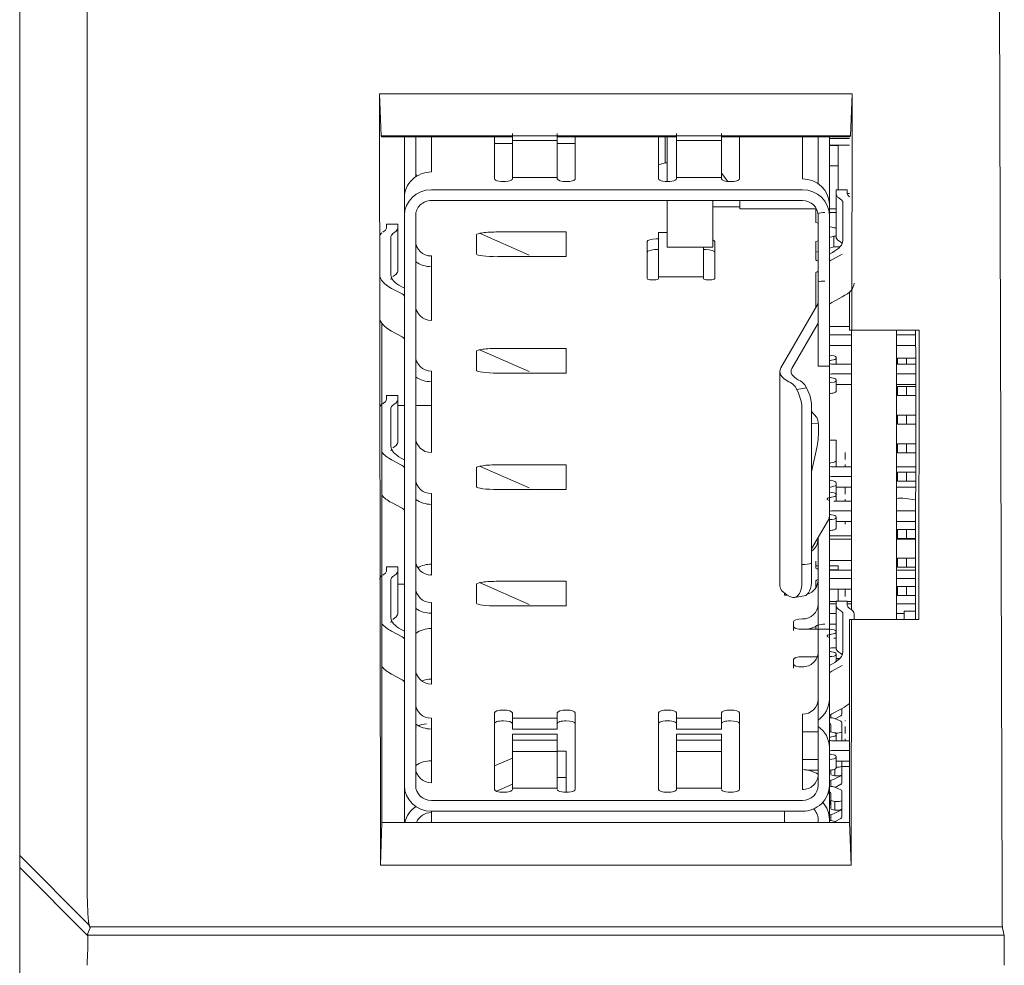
# Model space of a CAD drawing. Header units: millimetres. Extents: x 35 to 385, y -587 to 211.
# Tile 11 of 133: x 187 to 209, y -563 to -542. Entities that reach past the tile are written whole.
import ezdxf

# ---------------------------------------------------------------- set-up
doc = ezdxf.new("R2010")
doc.units = ezdxf.units.MM
for name, color, linetype, true_color in [('1', 7, 'Continuous', 0xffffff), ('10', 7, 'Continuous', 0xffffff), ('3', 7, 'Continuous', 0xffffff)]:
    doc.layers.add(name, color=color, linetype=linetype, true_color=true_color)

msp = doc.modelspace()

# ---------------------------------------------------------------- linework, layer by layer
at = {"layer": '1', "color": 155, "linetype": 'Continuous', "lineweight": 18}
for p, q in [((197.917, -544.375), (197.917, -544.927)), ((198.917, -544.927), (198.917, -544.375)), ((201.567, -544.375), (201.567, -544.927)), ((202.567, -544.927), (202.567, -544.375)), ((195.517, -545.805), (195.517, -544.452)), ((195.767, -544.452), (195.767, -545.341)), ((196.117, -545.233), (196.117, -544.452)), ((197.517, -545.386), (197.517, -544.452)), ((199.317, -544.452), (199.317, -545.386)), ((201.167, -545.386), (201.167, -544.452)), ((201.317, -544.452), (201.317, -545.031)), ((202.967, -544.452), (202.967, -545.386)), ((204.367, -545.386), (204.367, -544.452)), ((204.717, -544.452), (204.717, -545.493)), ((204.967, -545.957), (204.967, -544.452)), ((204.967, -544.636), (205.417, -544.636)), ((205.167, -544.643), (204.967, -544.643)), ((205.117, -544.643), (205.117, -544.636)), ((205.167, -545.1), (205.167, -544.643)), ((197.917, -544.927), (197.917, -545.275)), ((198.917, -544.927), (198.917, -545.275)), ((201.167, -545.077), (201.317, -545.031)), ((201.317, -545.031), (201.359, -545.031)), ((201.567, -544.927), (201.567, -545.275)), ((202.567, -545.275), (202.567, -544.927)), ((202.567, -545.263), (202.711, -545.444)), ((204.967, -545.1), (205.167, -545.1)), ((205.167, -545.629), (205.167, -545.1)), ((197.917, -545.275), (197.917, -545.386)), ((198.917, -545.386), (198.917, -545.275)), ((201.567, -545.275), (201.567, -545.386)), ((202.567, -545.386), (202.567, -545.275)), ((204.367, -545.629), (196.117, -545.629)), ((205.367, -545.629), (205.117, -545.629)), ((205.117, -545.721), (205.117, -545.629)), ((205.367, -545.721), (205.367, -545.629)), ((195.517, -546.201), (195.517, -545.805)), ((204.367, -545.867), (196.117, -545.867)), ((202.976, -545.867), (202.976, -546.052)), ((205.117, -546.673), (205.117, -545.721)), ((205.222, -545.842), (205.179, -545.811)), ((205.267, -545.908), (205.267, -546.756)), ((205.417, -545.715), (205.367, -545.715)), ((205.408, -545.781), (205.417, -545.787)), ((202.375, -546.006), (202.976, -546.006)), ((202.976, -546.052), (204.68, -546.052)), ((204.667, -546.354), (204.667, -546.052)), ((204.967, -545.957), (204.967, -546.201)), ((204.967, -546.052), (205.117, -546.052)), ((205.117, -546.136), (204.967, -546.136)), ((195.517, -558.869), (195.517, -546.201)), ((195.767, -546.201), (195.767, -558.869)), ((204.667, -546.354), (204.717, -546.37)), ((204.717, -549.201), (204.717, -546.201)), ((204.967, -549.201), (204.967, -546.201)), ((195.076, -546.543), (195.033, -546.574)), ((195.367, -546.391), (195.117, -546.391)), ((195.117, -546.483), (195.117, -546.391)), ((195.262, -546.604), (195.306, -546.573)), ((195.367, -546.391), (195.367, -546.483)), ((195.367, -546.483), (195.367, -547.435)), ((197.597, -546.567), (199.117, -546.567)), ((199.117, -546.567), (199.117, -547.115)), ((201.359, -546.58), (201.167, -546.58)), ((201.167, -546.58), (201.167, -546.697)), ((204.967, -546.446), (205.067, -546.476)), ((205.117, -546.476), (205.067, -546.476)), ((195.217, -546.67), (195.217, -547.518)), ((197.117, -547.055), (197.117, -546.628)), ((200.917, -547.603), (200.917, -546.781)), ((201.117, -546.72), (201.167, -546.72)), ((201.167, -546.697), (201.167, -547.529)), ((202.417, -546.781), (202.417, -547.603)), ((204.717, -546.765), (204.667, -546.781)), ((204.667, -547.176), (204.667, -546.781)), ((205.067, -546.659), (204.967, -546.689)), ((205.067, -546.897), (205.067, -546.659)), ((205.067, -546.659), (205.117, -546.659)), ((205.179, -546.764), (205.222, -546.794)), ((201.167, -546.958), (201.117, -546.958)), ((202.167, -546.903), (202.167, -547.529)), ((202.217, -546.958), (202.167, -546.958)), ((204.667, -547.019), (204.717, -547.003)), ((204.967, -546.927), (205.067, -546.897)), ((204.967, -547.057), (205.037, -547.02)), ((205.067, -546.897), (205.205, -546.897)), ((196.117, -547.1), (196.117, -548.531)), ((199.117, -547.115), (197.597, -547.115)), ((205.254, -547.058), (205.02, -547.183)), ((195.306, -547.526), (195.262, -547.556)), ((201.067, -547.633), (201.017, -547.633)), ((201.167, -547.529), (201.167, -547.587)), ((201.167, -547.603), (201.167, -547.587)), ((202.167, -547.587), (202.167, -547.529)), ((202.167, -547.603), (202.167, -547.587)), ((202.317, -547.633), (202.266, -547.633)), ((204.667, -548.245), (204.667, -547.481)), ((195.465, -547.945), (195.231, -547.82)), ((195.448, -547.782), (195.517, -547.819)), ((205.02, -548.135), (205.254, -548.01)), ((203.89, -549.587), (204.699, -548.19)), ((195.231, -548.772), (195.465, -548.897)), ((204.717, -548.597), (204.136, -549.6)), ((205.417, -548.668), (204.967, -548.668)), ((204.967, -548.851), (205.46, -548.851)), ((206.46, -548.851), (206.882, -548.851)), ((197.597, -549.155), (199.117, -549.155)), ((199.117, -549.155), (199.117, -549.703)), ((204.717, -549.549), (204.717, -549.201)), ((205.46, -549.089), (204.967, -549.089)), ((204.967, -549.549), (204.967, -549.201)), ((206.885, -549.089), (206.46, -549.089)), ((197.117, -549.643), (197.117, -549.216)), ((205.117, -549.374), (205.117, -549.353)), ((205.117, -549.374), (205.117, -549.506)), ((204.717, -549.549), (204.967, -549.549)), ((204.967, -549.549), (204.967, -552.89)), ((205.46, -549.506), (205.067, -549.506)), ((206.889, -549.506), (206.46, -549.506)), ((196.117, -549.658), (196.117, -551.469)), ((199.117, -549.703), (197.597, -549.703)), ((203.867, -549.667), (203.867, -554.429)), ((204.285, -549.857), (204.323, -549.877)), ((205.067, -549.719), (205.46, -549.719)), ((205.117, -549.85), (205.117, -549.871)), ((206.46, -549.719), (206.888, -549.719)), ((204.107, -549.915), (204.068, -549.895)), ((205.117, -549.871), (205.117, -550.109)), ((205.117, -549.957), (205.46, -549.957)), ((206.46, -549.957), (206.888, -549.957)), ((195.117, -550.293), (195.117, -550.202)), ((195.117, -550.202), (195.367, -550.202)), ((195.367, -550.202), (195.367, -550.293)), ((195.367, -550.293), (195.367, -551.245)), ((195.033, -550.384), (195.076, -550.353)), ((195.217, -551.328), (195.217, -550.48)), ((195.306, -550.383), (195.262, -550.414)), ((204.357, -554.333), (204.357, -550.523)), ((204.573, -550.485), (204.573, -554.295)), ((204.689, -550.691), (204.573, -550.554)), ((195.306, -551.336), (195.262, -551.366)), ((204.573, -551.9), (204.689, -551.364)), ((204.967, -551.194), (205.117, -551.194)), ((205.117, -551.194), (205.117, -551.645)), ((195.448, -551.592), (195.517, -551.629)), ((195.465, -551.755), (195.231, -551.63)), ((197.117, -552.23), (197.117, -551.804)), ((197.597, -551.743), (199.117, -551.743)), ((199.117, -551.743), (199.117, -552.291)), ((205.067, -551.787), (205.46, -551.787)), ((205.117, -551.645), (205.117, -551.787)), ((206.46, -551.787), (206.886, -551.787)), ((205.46, -552), (205.067, -552)), ((206.48, -552), (206.46, -552)), ((205.117, -552.198), (204.967, -552.244)), ((205.117, -552.142), (205.117, -552.198)), ((205.117, -552.198), (205.117, -552.398)), ((205.46, -552.239), (205.117, -552.239)), ((206.885, -552.239), (206.46, -552.239)), ((196.117, -552.383), (196.117, -554.194)), ((199.117, -552.291), (197.597, -552.291)), ((205.117, -552.398), (205.117, -552.418)), ((205.117, -552.418), (205.117, -552.55)), ((206.652, -552.489), (206.885, -552.522)), ((195.465, -552.707), (195.231, -552.583)), ((205.46, -552.55), (205.067, -552.55)), ((204.967, -552.962), (204.967, -552.89)), ((205.067, -552.763), (205.46, -552.763)), ((205.117, -552.895), (205.117, -552.915)), ((205.117, -552.915), (205.117, -553.154)), ((206.46, -552.763), (206.885, -552.763)), ((204.573, -553.608), (204.945, -552.966)), ((204.967, -553.277), (204.967, -552.962)), ((205.117, -553.001), (205.46, -553.001)), ((206.46, -553.001), (206.884, -553.001)), ((204.717, -555.24), (204.717, -553.36)), ((204.967, -553.277), (204.967, -555.24)), ((204.967, -553.32), (205.46, -553.32)), ((206.46, -553.32), (206.48, -553.32)), ((205.46, -553.396), (204.967, -553.396)), ((206.884, -553.396), (206.46, -553.396)), ((195.117, -554.103), (195.117, -554.012)), ((195.367, -554.012), (195.117, -554.012)), ((195.367, -554.012), (195.367, -554.103)), ((204.667, -554.025), (204.667, -553.884)), ((204.717, -553.987), (204.667, -553.987)), ((205.46, -553.872), (204.967, -553.872)), ((205.167, -553.987), (204.967, -553.987)), ((205.167, -553.987), (205.167, -554.078)), ((206.48, -553.872), (206.46, -553.872)), ((195.076, -554.163), (195.033, -554.194)), ((195.262, -554.224), (195.306, -554.194)), ((195.367, -554.103), (195.367, -555.055)), ((205.167, -554.078), (204.967, -554.078)), ((205.452, -554.086), (204.967, -554.086)), ((205.167, -554.086), (205.167, -554.078)), ((205.452, -554.086), (205.46, -554.086)), ((206.883, -554.086), (206.46, -554.086)), ((195.217, -554.29), (195.217, -555.138)), ((197.117, -554.818), (197.117, -554.392)), ((197.597, -554.331), (199.117, -554.331)), ((199.117, -554.331), (199.117, -554.879)), ((204.667, -554.474), (204.667, -554.33)), ((204.967, -554.269), (205.46, -554.269)), ((206.46, -554.269), (206.883, -554.269)), ((203.967, -554.636), (203.967, -554.593)), ((204.029, -554.636), (203.967, -554.636)), ((204.068, -554.658), (204.107, -554.678)), ((204.193, -554.694), (204.41, -554.656)), ((205.46, -554.507), (204.967, -554.507)), ((205.167, -554.774), (205.167, -554.507)), ((206.48, -554.507), (206.46, -554.507)), ((196.117, -554.803), (196.117, -556.615)), ((199.117, -554.879), (197.597, -554.879)), ((205.117, -554.776), (204.967, -554.776)), ((204.967, -554.832), (205.117, -554.832)), ((205.367, -554.774), (205.117, -554.774)), ((205.117, -554.774), (205.117, -554.865)), ((205.117, -555.817), (205.117, -554.865)), ((205.367, -554.774), (205.367, -554.865)), ((205.46, -554.776), (205.367, -554.776)), ((205.367, -554.832), (205.46, -554.832)), ((206.46, -554.832), (206.882, -554.832)), ((205.117, -555.045), (204.967, -555.045)), ((205.222, -554.986), (205.179, -554.956)), ((205.267, -555.052), (205.267, -555.9)), ((205.408, -554.925), (205.451, -554.956)), ((205.517, -555.052), (205.517, -555.179)), ((206.63, -555.045), (206.46, -555.045)), ((195.306, -555.146), (195.262, -555.177)), ((204.167, -555.336), (204.167, -555.229)), ((204.667, -555.397), (204.667, -555.33)), ((204.717, -555.24), (204.717, -555.869)), ((204.967, -555.869), (204.967, -555.24)), ((205.117, -555.283), (204.967, -555.283)), ((195.465, -555.565), (195.231, -555.44)), ((195.448, -555.402), (195.517, -555.439)), ((204.367, -555.397), (204.717, -555.397)), ((205.117, -555.595), (205.067, -555.595)), ((204.717, -558.869), (204.717, -555.869)), ((204.967, -555.869), (204.967, -558.869)), ((205.067, -555.808), (205.117, -555.808)), ((205.117, -555.94), (205.117, -555.96)), ((205.117, -555.96), (205.117, -556.116)), ((205.179, -555.908), (205.222, -555.939)), ((204.167, -556.173), (204.167, -556.067)), ((204.367, -556.006), (204.699, -556.006)), ((204.967, -556.201), (205.037, -556.164)), ((205.254, -556.202), (205.02, -556.327)), ((205.117, -556.046), (205.2, -556.046)), ((205.167, -556.078), (205.167, -556.046)), ((195.231, -556.393), (195.465, -556.517)), ((197.517, -558.959), (197.517, -557.254)), ((197.917, -557.254), (197.917, -557.376)), ((198.917, -557.376), (198.917, -557.254)), ((199.317, -557.254), (199.317, -558.959)), ((201.167, -558.959), (201.167, -557.254)), ((201.567, -557.254), (201.567, -557.376)), ((202.567, -557.376), (202.567, -557.254)), ((202.967, -557.254), (202.967, -558.959)), ((204.367, -558.959), (204.367, -557.285)), ((205.254, -557.155), (205.02, -557.279)), ((205.248, -557.289), (205.248, -557.158)), ((196.117, -558.807), (196.117, -557.376)), ((197.917, -557.614), (197.917, -557.376)), ((197.917, -557.376), (198.917, -557.376)), ((198.917, -557.376), (198.917, -557.614)), ((201.567, -557.614), (201.567, -557.376)), ((201.567, -557.376), (202.567, -557.376)), ((202.567, -557.614), (202.567, -557.376)), ((204.997, -557.519), (204.997, -557.665)), ((205.086, -557.382), (205.22, -557.44)), ((205.095, -557.386), (205.221, -557.319)), ((205.247, -557.672), (205.247, -557.466)), ((198.917, -557.614), (197.917, -557.614)), ((197.917, -557.726), (197.917, -557.818)), ((198.917, -557.726), (197.917, -557.726)), ((198.917, -557.726), (198.917, -557.818)), ((202.567, -557.614), (201.567, -557.614)), ((201.567, -557.726), (201.567, -557.818)), ((202.567, -557.726), (201.567, -557.726)), ((202.567, -557.818), (202.567, -557.726)), ((204.367, -557.679), (204.717, -557.679)), ((204.997, -557.68), (204.997, -557.665)), ((205.117, -557.724), (205.117, -557.745)), ((205.117, -557.745), (205.117, -557.877)), ((205.125, -557.703), (205.147, -557.703)), ((205.248, -557.666), (205.247, -557.664)), ((205.247, -557.863), (205.247, -557.672)), ((205.248, -557.86), (205.248, -557.666)), ((197.917, -557.818), (197.917, -557.967)), ((197.917, -558.039), (197.917, -557.967)), ((198.917, -557.967), (198.917, -557.818)), ((198.917, -557.967), (198.917, -558.039)), ((201.567, -557.818), (201.567, -557.967)), ((201.567, -557.967), (201.567, -558.039)), ((202.567, -557.967), (202.567, -557.818)), ((202.567, -558.039), (202.567, -557.967)), ((205.067, -557.877), (205.417, -557.877)), ((205.248, -557.877), (205.248, -557.86)), ((197.917, -558.039), (197.917, -558.148)), ((197.917, -558.148), (197.917, -558.928)), ((198.917, -558.148), (198.917, -558.039)), ((199.117, -558.108), (198.917, -558.108)), ((198.917, -558.928), (198.917, -558.148)), ((199.117, -558.108), (199.117, -558.421)), ((199.117, -558.555), (199.117, -558.129)), ((201.567, -558.039), (201.567, -558.148)), ((201.567, -558.148), (201.567, -558.928)), ((202.567, -558.148), (202.567, -558.039)), ((202.567, -558.148), (202.567, -558.928)), ((205.417, -558.09), (205.067, -558.09)), ((197.917, -558.26), (197.517, -558.435)), ((204.717, -558.288), (204.367, -558.288)), ((205.117, -558.221), (205.117, -558.242)), ((205.117, -558.242), (205.117, -558.48)), ((205.417, -558.328), (205.117, -558.328)), ((205.247, -558.434), (205.247, -558.328)), ((199.117, -559.02), (199.117, -558.555)), ((204.478, -558.526), (204.717, -558.526)), ((204.967, -558.553), (204.976, -558.526)), ((204.997, -558.618), (204.997, -558.525)), ((205.117, -558.465), (205.125, -558.465)), ((205.125, -558.465), (205.147, -558.465)), ((205.248, -558.428), (205.247, -558.426)), ((205.247, -558.625), (205.247, -558.434)), ((205.248, -558.622), (205.248, -558.428)), ((205.248, -558.444), (205.417, -558.444)), ((205.248, -558.813), (205.248, -558.622)), ((205.033, -558.641), (205.061, -558.648)), ((205.221, -558.653), (205.086, -558.724)), ((205.095, -558.91), (205.221, -558.843)), ((205.125, -558.655), (205.147, -558.655)), ((195.517, -559.691), (195.517, -558.89)), ((198.917, -558.928), (197.917, -558.928)), ((197.917, -558.928), (197.917, -558.959)), ((198.917, -558.942), (198.917, -558.928)), ((202.567, -558.928), (201.567, -558.928)), ((201.567, -558.928), (201.567, -558.959)), ((202.567, -558.942), (202.567, -558.928)), ((204.967, -558.869), (204.967, -559.087)), ((204.997, -559.043), (204.997, -559.189)), ((205.086, -558.906), (205.22, -558.964)), ((205.247, -559.196), (205.247, -558.99)), ((204.367, -559.203), (196.117, -559.203)), ((204.967, -559.087), (204.967, -559.62)), ((204.967, -559.315), (204.995, -559.225)), ((204.997, -559.38), (204.997, -559.189)), ((205.061, -559.22), (205.033, -559.213)), ((205.125, -559.227), (205.147, -559.227)), ((205.248, -559.19), (205.247, -559.188)), ((205.247, -559.387), (205.247, -559.196)), ((205.248, -559.384), (205.248, -559.19)), ((196.117, -559.441), (204.367, -559.441)), ((196.117, -559.441), (196.117, -559.691)), ((203.967, -559.691), (203.967, -559.441)), ((205.033, -559.403), (205.061, -559.41)), ((205.221, -559.415), (205.086, -559.486)), ((205.125, -559.417), (205.147, -559.417)), ((205.248, -559.575), (205.248, -559.384)), ((204.717, -559.691), (204.717, -559.62)), ((204.967, -559.62), (204.967, -559.691)), ((205.086, -559.668), (205.139, -559.691)), ((205.095, -559.672), (205.221, -559.605))]:
    msp.add_line(p, q, dxfattribs=at)
at = {"layer": '1', "color": 155, "linetype": 'Continuous', "lineweight": 13}
for p, q in [((197.517, -544.604), (197.917, -544.604)), ((198.917, -544.536), (197.917, -544.536)), ((198.917, -544.604), (199.317, -544.604)), ((201.567, -544.536), (202.567, -544.536)), ((205.417, -544.486), (204.967, -544.486)), ((197.917, -545.353), (198.917, -545.353)), ((201.567, -545.353), (202.567, -545.353)), ((205.117, -546.673), (205.117, -545.722)), ((204.967, -546.201), (204.967, -545.958)), ((195.367, -547.435), (195.367, -546.484)), ((198.289, -547.079), (197.185, -546.597)), ((200.917, -547.018), (200.917, -546.781)), ((202.417, -547.018), (202.417, -546.781)), ((202.167, -547.567), (201.167, -547.567)), ((198.289, -549.667), (197.185, -549.185)), ((204.967, -549.549), (204.967, -552.892)), ((204.461, -550.029), (204.245, -550.067)), ((195.367, -551.245), (195.367, -550.294)), ((204.72, -550.824), (204.573, -550.816)), ((198.289, -552.255), (197.185, -551.773)), ((195.367, -555.055), (195.367, -554.104)), ((198.289, -554.843), (197.185, -554.361)), ((205.117, -555.817), (205.117, -554.866)), ((204.167, -555.229), (204.167, -555.426)), ((204.717, -555.393), (204.967, -555.393)), ((204.167, -556.263), (204.167, -556.067)), ((204.999, -557.292), (204.999, -557.364)), ((205.248, -557.158), (205.248, -557.289)), ((198.917, -557.865), (197.917, -557.865)), ((201.567, -557.865), (202.567, -557.865)), ((197.917, -558.114), (198.917, -558.114)), ((202.567, -558.114), (201.567, -558.114)), ((204.717, -558.869), (204.717, -558.626)), ((204.997, -558.618), (204.997, -558.525)), ((205.088, -558.653), (205.088, -558.507)), ((205.248, -558.623), (205.248, -558.813)), ((197.917, -558.843), (197.563, -558.998)), ((199.117, -558.692), (198.917, -558.692)), ((204.999, -558.753), (204.999, -558.888)), ((204.997, -559.38), (204.997, -559.19)), ((205.088, -559.415), (205.088, -559.225)), ((205.248, -559.385), (205.248, -559.575)), ((204.999, -559.515), (204.999, -559.65))]:
    msp.add_line(p, q, dxfattribs=at)
at = {"layer": '1', "color": 155, "linetype": 'Continuous', "lineweight": 18}
msp.add_lwpolyline([(195.785, -557.565), (195.785, -557.565), (195.784, -557.565), (195.784, -557.566), (195.784, -557.566), (195.783, -557.566), (195.783, -557.566), (195.783, -557.567), (195.782, -557.567), (195.782, -557.567), (195.782, -557.567), (195.782, -557.567), (195.781, -557.568), (195.781, -557.568), (195.781, -557.568), (195.78, -557.568), (195.78, -557.568), (195.78, -557.569), (195.78, -557.569), (195.779, -557.569), (195.779, -557.569), (195.779, -557.569), (195.778, -557.569), (195.778, -557.569), (195.778, -557.57), (195.778, -557.57), (195.777, -557.57), (195.777, -557.57), (195.777, -557.57), (195.777, -557.57), (195.777, -557.57), (195.776, -557.57), (195.776, -557.57), (195.776, -557.57), (195.776, -557.57), (195.775, -557.57), (195.775, -557.57), (195.775, -557.57), (195.775, -557.57), (195.775, -557.57), (195.774, -557.57), (195.774, -557.57), (195.774, -557.57), (195.774, -557.57), (195.774, -557.57), (195.773, -557.57), (195.773, -557.57), (195.773, -557.57), (195.773, -557.57), (195.773, -557.57), (195.773, -557.57)], dxfattribs=at)
for centre, major_axis, ratio, start_param, end_param in [((196.117, -545.805), (0.6, 0), 0.952524, 1.570796, 3.141593), ((196.117, -545.199), (-0.35, 0), 0.952524, 0, 0.385115), ((197.717, -545.386), (-0.2, 0), 0.304463, 0, 3.141593), ((199.117, -545.386), (-0.2, 0), 0.304463, 0, 1.570796), ((199.117, -545.386), (-0.2, 0), 0.304463, 1.570796, 3.141593), ((201.367, -545.386), (-0.2, 0), 0.304463, 0, 3.141593), ((202.767, -545.386), (-0.2, 0), 0.304463, 0, 1.570796), ((202.767, -545.386), (-0.2, 0), 0.304463, 1.570796, 3.141593), ((204.367, -545.957), (0.6, 0), 0.952524, 0, 1.570796), ((196.117, -546.201), (-0.6, 0), 0.952524, 4.712389, 6.283185), ((204.367, -546.201), (-0.6, 0), 0.952524, 3.141593, 4.712389), ((196.117, -546.201), (0.35, 0), 0.952524, 1.570796, 3.141593), ((204.367, -546.201), (0.35, 0), 0.952524, 0, 1.570796), ((205.867, -545.721), (0.75, 0), 0.304463, 3.141593, 3.549696), ((204.717, -545.908), (-0.55, 0), 0.304463, 3.141593, 3.549696), ((205.867, -545.721), (-0.5, 0), 0.304463, 0, 0.408103), ((204.867, -546.197), (0.2, 0), 0.304463, 1.570796, 2.44156), ((194.617, -546.483), (-0.5, 0), 0.304463, 2.733489, 3.141593), ((194.617, -546.483), (0.75, 0), 0.304463, 5.875082, 6.283185), ((197.597, -546.628), (0.48, 0), 0.126856, 1.570796, 3.141593), ((195.767, -546.67), (0.8, 0), 0.304463, 2.786173, 3.141593), ((195.767, -546.67), (-0.55, 0), 0.304463, 5.875082, 6.283185), ((196.117, -546.767), (0.35, 0), 0.952524, 3.141593, 4.712389), ((201.117, -546.781), (-0.2, 0), 0.304463, 4.712389, 6.283185), ((202.217, -546.781), (-0.2, 0), 0.304463, 3.141593, 3.80322), ((203.517, -546.756), (-1.75, 0), 0.304463, 2.622599, 3.141593), ((205.867, -546.673), (-0.75, 0), 0.304463, 0, 0.408103), ((204.717, -546.861), (0.55, 0), 0.304463, 0.226262, 0.408103), ((201.117, -547.019), (0.2, 0), 0.304463, 1.570796, 3.141593), ((202.217, -547.019), (0.2, 0), 0.304463, 0, 1.570796), ((196.117, -546.767), (-0.6, 0), 0.952524, 0.947951, 1.570796), ((197.597, -547.055), (0.48, 0), 0.126856, 3.141593, 4.712389), ((204.867, -547.176), (-0.2, 0), 0.304463, 0, 0.722737), ((205.367, -547.243), (-0.4, 0), 0.304463, 5.764192, 6.283185), ((194.617, -547.435), (-0.75, 0), 0.304463, 2.733489, 3.141593), ((204.867, -547.481), (-0.2, 0), 0.304463, 5.560448, 6.283185), ((196.967, -547.518), (2, 0), 0.304463, 3.141593, 3.660586), ((196.967, -547.518), (-1.75, 0), 0.304463, 0, 0.518993), ((195.767, -547.623), (0.55, 0), 0.304463, 2.915324, 3.141593), ((201.017, -547.603), (-0.1, 0), 0.304463, 0, 1.570796), ((201.067, -547.603), (-0.1, 0), 0.304463, 1.570796, 3.141593), ((202.267, -547.603), (-0.1, 0), 0.304463, 0, 1.563357), ((202.317, -547.603), (-0.1, 0), 0.304463, 1.570818, 3.141593), ((204.867, -547.719), (0.2, 0), 0.304463, 1.570796, 2.418857), ((203.517, -547.708), (-2, 0), 0.304463, 2.622599, 3.141593), ((195.117, -548.005), (-0.4, 0), 0.304463, 3.141593, 3.660586), ((196.117, -548.198), (-0.35, 0), 0.952524, 0, 1.570796), ((203.517, -548.127), (-1.2, 0), 0.304463, 2.96706, 3.141593), ((205.367, -548.196), (0.4, 0), 0.304463, 2.622599, 3.141593), ((196.967, -548.47), (-2, 0), 0.304463, 0, 0.518993), ((195.117, -548.958), (0.4, 0), 0.304463, 0, 0.518993), ((197.597, -549.216), (0.48, 0), 0.126856, 1.570796, 3.141593), ((196.117, -549.324), (0.35, 0), 0.952524, 3.141593, 4.712389), ((204.967, -549.353), (0.15, 0), 0.304463, 0, 1.570796), ((205.067, -549.46), (-0.15, 0), 0.304463, 5.052226, 5.442155), ((204.967, -549.374), (0.15, 0), 0.304463, 5.052226, 6.283185), ((197.597, -549.643), (0.48, 0), 0.126856, 3.141593, 4.712389), ((205.367, -549.667), (1.5, 0), 0.304463, 2.96706, 3.665191), ((205.367, -549.667), (-1.25, 0), 0.304463, 6.108652, 6.806784), ((205.067, -549.46), (-0.15, 0), 0.304463, 0.841029, 1.570796), ((196.117, -549.324), (-0.6, 0), 0.952524, 0.947951, 1.570796), ((205.067, -549.764), (-0.15, 0), 0.304463, 4.712389, 5.442156), ((205.067, -549.764), (-0.15, 0), 0.304463, 0.84103, 1.230959), ((204.967, -549.85), (0.15, 0), 0.304463, 0, 1.230959), ((204.107, -550.392), (-0.087, 0.492), 0.476262, 4.358813, 5.929609), ((204.323, -550.353), (0.087, -0.492), 0.476262, 1.21722, 2.788016), ((204.967, -549.871), (0.15, 0), 0.304463, 4.712389, 6.283185), ((194.617, -550.293), (-0.5, 0), 0.304463, 2.733489, 3.141593), ((194.617, -550.293), (0.75, 0), 0.304463, 5.875082, 6.283185), ((204.967, -550.109), (-0.15, 0), 0.304463, 1.570796, 3.141593), ((195.767, -550.48), (0.8, 0), 0.304463, 2.786173, 3.141593), ((195.767, -550.48), (-0.55, 0), 0.304463, 5.875082, 6.283185), ((204.656, -551.084), (0.021, 0.399), 0.165404, 3.944127, 6.108336), ((196.117, -551.136), (-0.35, 0), 0.952524, 0, 1.570796), ((196.967, -551.328), (-1.75, 0), 0.304463, 0, 0.518993), ((195.767, -551.433), (0.55, 0), 0.304463, 2.915324, 3.141593), ((194.617, -551.245), (-0.75, 0), 0.304463, 2.733489, 3.141593), ((196.967, -551.328), (2, 0), 0.304463, 3.365669, 3.660586), ((195.117, -551.815), (-0.4, 0), 0.304463, 3.141593, 3.660586), ((197.597, -551.804), (0.48, 0), 0.126856, 1.570796, 3.141593), ((205.067, -551.742), (-0.15, 0), 0.304463, 5.1553, 5.442128), ((205.067, -551.742), (-0.15, 0), 0.304463, 0.841031, 1.568858), ((204.917, -551.645), (0.2, 0), 0.304463, 5.1553, 6.283185), ((196.117, -552.049), (0.35, 0), 0.952524, 3.141593, 4.712389), ((205.067, -552.046), (-0.15, 0), 0.304463, 4.714327, 5.442154), ((197.597, -552.23), (0.48, 0), 0.126856, 3.141593, 4.712389), ((205.067, -552.046), (-0.15, 0), 0.304463, 0.841058, 1.127885), ((204.917, -552.142), (0.2, 0), 0.304463, 0, 1.127885), ((196.967, -552.281), (-2, 0), 0.304463, 0.224076, 0.518993), ((205.067, -552.504), (-0.15, 0), 0.304463, 5.442153, 7.124214), ((204.967, -552.398), (0.15, 0), 0.304463, 0, 1.570796), ((205.067, -552.504), (-0.15, 0), 0.304463, 5.052226, 5.442155), ((204.967, -552.418), (0.15, 0), 0.304463, 5.052226, 6.283185), ((206.567, -552.544), (0.2, 0), 0.304463, 1.134464, 2.135713), ((195.117, -552.768), (0.4, 0), 0.304463, 0, 0.518993), ((196.117, -552.049), (-0.6, 0), 0.952524, 0.947951, 1.570796), ((203.517, -552.89), (-1.45, 0), 0.304463, 2.96706, 3.141593), ((205.067, -552.809), (-0.15, 0), 0.304463, 4.712389, 5.442156), ((205.067, -552.809), (-0.15, 0), 0.304463, 0.84103, 1.230959), ((204.967, -552.915), (0.15, 0), 0.304463, 4.712389, 6.283185), ((204.967, -552.895), (0.15, 0), 0.304463, 0, 1.230959), ((204.967, -553.154), (-0.15, 0), 0.304463, 1.570796, 3.141593), ((204.367, -553.389), (0.35, 0), 0.952524, 5.342204, 6.283185), ((196.117, -553.861), (-0.35, 0), 0.952524, 0, 1.570796), ((196.117, -554.521), (-0.6, 0), 0.952524, 4.712389, 5.242214), ((204.367, -553.389), (-0.6, 0), 0.952524, 1.570796, 1.921526), ((204.867, -554.025), (-0.2, 0), 0.304463, 0, 0.722737), ((195.767, -554.29), (0.8, 0), 0.304463, 2.786173, 3.141593), ((194.617, -554.103), (-0.5, 0), 0.304463, 2.733489, 3.141593), ((195.767, -554.29), (-0.55, 0), 0.304463, 5.875082, 6.283185), ((194.617, -554.103), (0.75, 0), 0.304463, 5.875082, 6.283185), ((196.117, -554.521), (0.35, 0), 0.952524, 1.570796, 1.716856), ((197.597, -554.392), (0.48, 0), 0.126856, 1.570796, 3.141593), ((205.367, -554.429), (-1.5, 0), 0.304463, 0.000011, 0.523599), ((204.107, -554.202), (-0.087, 0.492), 0.476262, 2.788016, 4.358813), ((204.323, -554.164), (0.087, -0.492), 0.476262, 0.000002, 1.21722), ((204.367, -554.302), (-0.35, 0), 0.952524, 1.896418, 3.141593), ((204.867, -554.33), (-0.2, 0), 0.304463, 5.560448, 6.283185), ((196.117, -554.47), (0.35, 0), 0.952524, 3.141593, 4.712389), ((197.597, -554.818), (0.48, 0), 0.126856, 3.141593, 4.712389), ((204.367, -554.835), (0.35, 0), 0.952524, 4.712389, 6.283185), ((205.867, -554.865), (0.75, 0), 0.304463, 3.141593, 3.549696), ((205.867, -554.865), (-0.5, 0), 0.304463, 0, 0.408103), ((194.617, -555.055), (-0.75, 0), 0.304463, 2.733489, 3.141593), ((196.117, -554.47), (-0.6, 0), 0.952524, 0.947951, 1.570796), ((204.717, -555.052), (-0.55, 0), 0.304463, 3.141593, 3.549696), ((204.717, -555.052), (0.8, 0), 0.304463, 0, 0.408103), ((196.967, -555.138), (2, 0), 0.304463, 3.365669, 3.660586), ((196.967, -555.138), (-1.75, 0), 0.304463, 0, 0.518993), ((195.767, -555.243), (0.55, 0), 0.304463, 2.91531, 3.141593), ((204.367, -555.229), (-0.2, 0), 0.304463, 4.712389, 6.283185), ((204.367, -555.336), (-0.2, 0), 0.304463, 0, 1.570796), ((204.367, -554.835), (-0.6, 0), 0.952524, 1.756101, 2.193641), ((204.867, -555.344), (0.2, 0), 0.304463, 1.570796, 2.418857), ((196.117, -555.952), (0.6, 0), 0.952524, 1.570796, 2.193642), ((205.067, -555.549), (-0.15, 0), 0.304463, 5.442153, 7.124214), ((204.967, -555.443), (0.15, 0), 0.304463, 0, 1.570796), ((205.067, -555.549), (-0.15, 0), 0.304463, 5.052226, 5.442155), ((204.967, -555.463), (0.15, 0), 0.304463, 5.052226, 6.283185), ((195.117, -555.625), (-0.4, 0), 0.304463, 3.141593, 3.660586), ((204.367, -555.901), (-0.35, 0), 0.952524, 1.570796, 3.141593), ((205.067, -555.854), (-0.15, 0), 0.304463, 4.712389, 5.442156), ((205.067, -555.854), (-0.15, 0), 0.304463, 0.84103, 1.230959), ((204.967, -555.96), (0.15, 0), 0.304463, 4.712389, 6.283185), ((204.967, -555.94), (0.15, 0), 0.304463, 0, 1.230959), ((203.517, -555.9), (-1.75, 0), 0.304463, 2.622599, 3.141593), ((205.867, -555.817), (-0.75, 0), 0.304463, 0, 0.408103), ((204.717, -556.005), (0.55, 0), 0.304463, 0.226282, 0.408103), ((204.367, -556.067), (-0.2, 0), 0.304463, 4.712389, 6.283185), ((204.367, -556.173), (-0.2, 0), 0.304463, 0, 1.570796), ((196.967, -556.091), (-2, 0), 0.304463, 0.224076, 0.518993), ((196.117, -556.281), (-0.35, 0), 0.952524, 0, 1.570796), ((205.367, -556.387), (-0.4, 0), 0.304463, 5.764192, 6.283185), ((195.117, -556.578), (0.4, 0), 0.304463, 0, 0.518993), ((196.117, -557.078), (-0.6, 0), 0.952524, 4.712389, 5.078802), ((196.117, -557.042), (0.35, 0), 0.952524, 3.141593, 4.712389), ((204.367, -556.951), (0.35, 0), 0.952524, 4.712389, 6.283185), ((204.367, -556.951), (-0.6, 0), 0.952524, 2.193641, 3.141593), ((203.517, -556.853), (-2, 0), 0.304463, 2.622599, 2.824033), ((197.717, -557.254), (-0.2, 0), 0.304463, 4.712389, 6.283185), ((197.717, -557.254), (-0.2, 0), 0.304463, 3.141593, 4.712389), ((199.117, -557.254), (-0.2, 0), 0.304463, 4.712389, 6.283185), ((199.117, -557.254), (-0.2, 0), 0.304463, 3.141593, 4.712389), ((201.367, -557.254), (-0.2, 0), 0.304463, 3.141593, 6.283185), ((202.767, -557.254), (-0.2, 0), 0.304463, 4.712389, 6.283185), ((202.767, -557.254), (-0.2, 0), 0.304463, 3.141593, 4.712389), ((205.367, -557.34), (0.4, 0), 0.304463, 2.622599, 3.141593), ((205.048, -557.289), (-0.2, 0), 0.304463, 2.617994, 3.141609), ((196.117, -557.042), (-0.6, 0), 0.952524, 0.947951, 1.570796), ((196.117, -557.598), (-0.35, 0), 0.304463, 5.032213, 5.711618), ((197.717, -557.492), (0.2, 0), 0.304463, 1.570796, 3.141593), ((197.717, -557.492), (0.2, 0), 0.304463, 0, 1.570796), ((199.117, -557.492), (0.2, 0), 0.304463, 1.570796, 3.141593), ((199.117, -557.492), (0.2, 0), 0.304463, 0, 1.570796), ((201.367, -557.492), (0.2, 0), 0.304463, 0, 3.141593), ((202.767, -557.492), (0.2, 0), 0.304463, 1.570796, 3.141593), ((202.767, -557.492), (0.2, 0), 0.304463, 0, 1.570796), ((204.963, -557.408), (0.15, 0), 0.304463, 0.610865, 1.540874), ((204.797, -557.519), (-0.2, 0), 0.304463, 3.141593, 3.696129), ((205.097, -557.466), (0.15, 0), 0.304463, 0, 0.610865), ((204.367, -558.022), (-0.6, 0), 0.952524, 3.141593, 4.089544), ((204.967, -557.724), (0.15, 0), 0.304463, 0, 1.570796), ((205.097, -557.665), (0.1, 0), 0.304463, 3.141593, 3.674462), ((204.967, -557.745), (0.15, 0), 0.304463, 5.052226, 6.283185), ((205.125, -557.672), (0.1, 0), 0.304463, 4.431536, 4.712389), ((205.147, -557.672), (0.1, 0), 0.304463, 4.712389, 6.283185), ((205.067, -557.831), (-0.15, 0), 0.304463, 5.052226, 5.442155), ((205.067, -557.831), (-0.15, 0), 0.304463, 0.841029, 1.570796), ((205.147, -557.863), (-0.1, 0), 0.304463, 2.67133, 3.141593), ((205.048, -557.86), (0.2, 0), 0.304463, 6.014761, 6.283202), ((205.067, -558.135), (-0.15, 0), 0.304463, 4.712389, 5.442156), ((205.067, -558.135), (-0.15, 0), 0.304463, 0.84103, 1.230959), ((204.967, -558.221), (0.15, 0), 0.304463, 0, 1.230959), ((196.117, -558.89), (0.6, 0), 0.952524, 1.570796, 2.193642), ((204.967, -558.242), (0.15, 0), 0.304463, 4.712389, 6.283185), ((196.117, -558.473), (-0.35, 0), 0.952524, 0, 1.570796), ((204.367, -559.087), (0.6, 0), 0.952524, 0.947951, 1.570796), ((204.367, -558.626), (-0.35, 0), 0.952524, 1.570796, 3.141593), ((204.967, -558.48), (-0.15, 0), 0.304463, 1.570796, 3.141593), ((205.097, -558.618), (-0.1, 0), 0.304463, 0, 0.872665), ((205.147, -558.434), (0.1, 0), 0.304463, 4.712389, 6.283185), ((205.147, -558.625), (-0.1, 0), 0.304463, 1.570796, 3.141593), ((205.048, -558.622), (0.2, 0), 0.304463, 5.759586, 6.283202), ((204.826, -558.678), (0.3, 0), 0.304463, 5.201428, 5.759586), ((205.125, -558.625), (-0.1, 0), 0.304463, 0.872665, 1.570796), ((205.048, -558.813), (-0.2, 0), 0.304463, 2.617994, 3.141609), ((196.117, -558.869), (-0.6, 0), 0.952524, 0, 1.570796), ((196.117, -558.869), (0.35, 0), 0.952524, 3.141593, 4.712389), ((197.717, -558.959), (-0.2, 0), 0.304463, 0, 1.570796), ((197.717, -558.959), (-0.2, 0), 0.304463, 1.570796, 3.141593), ((199.117, -558.959), (-0.2, 0), 0.304463, 0, 3.141593), ((201.367, -558.959), (-0.2, 0), 0.304463, 0, 1.570796), ((201.367, -558.959), (-0.2, 0), 0.304463, 1.570796, 3.141593), ((202.767, -558.959), (-0.2, 0), 0.304463, 0, 3.141593), ((204.367, -558.869), (-0.6, 0), 0.952524, 1.570796, 3.141593), ((204.367, -558.869), (0.35, 0), 0.952524, 4.712389, 6.283185), ((204.367, -559.087), (0.6, 0), 0.952524, 0, 0.192078), ((204.963, -558.932), (0.15, 0), 0.304463, 0.610865, 1.540874), ((204.797, -559.043), (-0.2, 0), 0.304463, 3.141593, 3.696129), ((205.097, -558.99), (0.15, 0), 0.304463, 0, 0.610865), ((204.367, -559.62), (-0.6, 0), 0.952524, 3.141593, 3.85849), ((204.797, -559.234), (0.2, 0), 0.304463, 0, 0.554536), ((205.097, -559.189), (0.1, 0), 0.304463, 3.141593, 4.014257), ((205.125, -559.196), (0.1, 0), 0.304463, 4.014257, 4.712389), ((205.147, -559.196), (0.1, 0), 0.304463, 4.712389, 6.283185), ((196.117, -559.803), (-0.6, 0), 0.952524, 5.327258, 6.085756), ((196.117, -559.803), (0.35, 0), 0.952524, 1.570796, 2.798669), ((204.367, -559.62), (0.35, 0), 0.952524, 0, 0.769836), ((204.826, -559.44), (0.3, 0), 0.304463, 5.201428, 5.759586), ((205.097, -559.38), (-0.1, 0), 0.304463, 0, 0.872665), ((205.125, -559.387), (-0.1, 0), 0.304463, 0.872665, 1.570796), ((205.147, -559.387), (-0.1, 0), 0.304463, 1.570796, 3.141593), ((205.048, -559.384), (0.2, 0), 0.304463, 5.759586, 6.283202), ((204.963, -559.694), (0.15, 0), 0.304463, 0.610865, 1.540874), ((205.048, -559.575), (-0.2, 0), 0.304463, 2.617994, 3.141609)]:
    msp.add_ellipse(centre, major_axis=major_axis, ratio=ratio, start_param=start_param, end_param=end_param, dxfattribs=at)
at = {"layer": '10', "color": 155, "linetype": 'Continuous', "lineweight": 18}
for p, q in [((201.359, -545.446), (201.359, -544.452)), ((201.359, -546.903), (201.359, -545.867)), ((202.375, -546.903), (202.375, -545.867)), ((201.359, -546.903), (202.375, -546.903)), ((205.322, -551.623), (205.322, -551.519)), ((205.322, -551.787), (205.322, -551.773)), ((205.322, -552.391), (205.322, -552.287)), ((205.322, -552.55), (205.322, -552.534)), ((205.322, -553.06), (205.322, -553.001)), ((205.322, -554.67), (205.322, -554.566)), ((205.322, -557.423), (205.322, -557.435)), ((205.322, -557.442), (205.322, -557.435)), ((205.322, -557.717), (205.322, -557.613)), ((205.322, -557.877), (205.322, -557.862))]:
    msp.add_line(p, q, dxfattribs=at)
for points in [[(205.322, -551.519), (205.322, -551.465)], [(205.322, -551.773), (205.322, -551.736)], [(205.322, -552.287), (205.322, -552.229)], [(205.322, -552.534), (205.322, -552.504)], [(205.322, -554.566), (205.322, -554.51)], [(205.322, -557.613), (205.322, -557.555)], [(205.322, -557.862), (205.322, -557.83)]]:
    msp.add_lwpolyline(points, dxfattribs=at)
at = {"layer": '3', "color": 155, "linetype": 'Continuous', "lineweight": 18}
for p, q in [((186.96, -539.361), (186.96, -585.695)), ((186.96, -559.776), (186.96, -539.362)), ((188.46, -539.596), (188.46, -561.276)), ((208.808, -561.339), (208.748, -539.596)), ((194.961, -543.5), (194.996, -544.431)), ((194.983, -560.643), (194.961, -543.5)), ((194.961, -543.5), (205.473, -543.5)), ((205.438, -544.431), (205.473, -543.5)), ((205.473, -543.5), (205.467, -548.747)), ((194.996, -544.431), (195.016, -544.451)), ((194.996, -544.431), (205.438, -544.431)), ((195.017, -544.452), (197.917, -544.452)), ((198.917, -544.452), (201.567, -544.452)), ((202.567, -544.452), (205.417, -544.452)), ((205.418, -544.451), (205.438, -544.431)), ((205.417, -547.899), (205.417, -548.747)), ((195.017, -559.691), (195.017, -548.606)), ((205.417, -548.747), (205.467, -548.747)), ((205.46, -554.962), (205.46, -548.748)), ((205.467, -548.747), (206.968, -548.747)), ((206.46, -548.748), (206.46, -555.179)), ((206.889, -549.509), (206.881, -548.747)), ((206.968, -548.747), (206.959, -555.179)), ((206.48, -549.368), (206.48, -549.506)), ((206.48, -549.368), (206.68, -549.368)), ((206.68, -549.368), (206.88, -549.368)), ((206.68, -549.506), (206.68, -549.368)), ((206.887, -549.368), (206.88, -549.368)), ((206.881, -555.179), (206.889, -549.509)), ((206.48, -550.003), (206.68, -550.003)), ((206.48, -550.003), (206.48, -550.203)), ((206.68, -550.003), (206.88, -550.003)), ((206.68, -550.203), (206.68, -550.003)), ((206.888, -550.003), (206.88, -550.003)), ((206.68, -550.203), (206.48, -550.203)), ((206.88, -550.203), (206.68, -550.203)), ((206.888, -550.203), (206.88, -550.203)), ((195.367, -550.427), (195.517, -550.427)), ((195.767, -550.427), (196.117, -550.427)), ((206.48, -550.638), (206.48, -550.838)), ((206.48, -550.638), (206.68, -550.638)), ((206.68, -550.638), (206.88, -550.638)), ((206.68, -550.838), (206.68, -550.638)), ((206.887, -550.638), (206.88, -550.638)), ((206.68, -550.838), (206.48, -550.838)), ((206.88, -550.838), (206.68, -550.838)), ((206.887, -550.838), (206.88, -550.838)), ((206.48, -551.273), (206.68, -551.273)), ((206.48, -551.273), (206.48, -551.473)), ((206.68, -551.273), (206.88, -551.273)), ((206.68, -551.473), (206.68, -551.273)), ((206.886, -551.273), (206.88, -551.273)), ((206.68, -551.473), (206.48, -551.473)), ((206.88, -551.473), (206.68, -551.473)), ((206.886, -551.473), (206.88, -551.473)), ((206.48, -551.908), (206.68, -551.908)), ((206.48, -551.908), (206.48, -552.108)), ((206.68, -551.908), (206.88, -551.908)), ((206.68, -552.108), (206.68, -551.908)), ((206.886, -551.908), (206.88, -551.908)), ((206.68, -552.108), (206.48, -552.108)), ((206.88, -552.108), (206.68, -552.108)), ((206.885, -552.108), (206.88, -552.108)), ((206.48, -553.178), (206.68, -553.178)), ((206.48, -553.178), (206.48, -553.378)), ((206.68, -553.178), (206.88, -553.178)), ((206.68, -553.378), (206.68, -553.178)), ((206.884, -553.178), (206.88, -553.178)), ((206.68, -553.378), (206.48, -553.378)), ((206.88, -553.378), (206.68, -553.378)), ((206.884, -553.378), (206.88, -553.378)), ((206.48, -553.813), (206.68, -553.813)), ((206.48, -553.813), (206.48, -554.013)), ((206.68, -554.013), (206.48, -554.013)), ((206.68, -553.813), (206.88, -553.813)), ((206.68, -554.013), (206.68, -553.813)), ((206.88, -554.013), (206.68, -554.013)), ((206.883, -553.813), (206.88, -553.813)), ((206.883, -554.013), (206.88, -554.013)), ((195.517, -554.395), (195.367, -554.395)), ((206.48, -554.448), (206.68, -554.448)), ((206.48, -554.448), (206.48, -554.648)), ((206.68, -554.448), (206.88, -554.448)), ((206.68, -554.648), (206.68, -554.448)), ((206.882, -554.448), (206.88, -554.448)), ((206.68, -554.648), (206.48, -554.648)), ((206.88, -554.648), (206.68, -554.648)), ((206.882, -554.648), (206.88, -554.648)), ((206.63, -555.179), (206.63, -554.991)), ((206.63, -554.991), (206.882, -554.991)), ((205.458, -555.179), (205.417, -555.179)), ((205.417, -555.179), (205.417, -559.691)), ((205.458, -555.179), (205.451, -560.643)), ((206.959, -555.179), (205.458, -555.179)), ((195.017, -559.691), (194.983, -560.643)), ((195.017, -559.691), (205.418, -559.691)), ((205.451, -560.643), (205.418, -559.691)), ((186.96, -560.46), (186.96, -559.776)), ((186.96, -560.661), (186.96, -560.46)), ((186.96, -561.345), (186.96, -560.661)), ((205.451, -560.643), (194.983, -560.643)), ((186.96, -583.956), (186.96, -561.345)), ((188.529, -562.034), (188.471, -562.17)), ((208.816, -562.034), (208.85, -562.17))]:
    msp.add_line(p, q, dxfattribs=at)
at = {"layer": '3', "color": 155, "linetype": 'Continuous', "lineweight": 13}
for p, q in [((186.96, -560.426), (188.506, -561.972)), ((188.475, -562.209), (186.96, -560.695)), ((208.815, -562.009), (188.517, -562.009)), ((188.474, -562.195), (208.852, -562.195))]:
    msp.add_line(p, q, dxfattribs=at)
at = {"layer": '3', "color": 155, "linetype": 'Continuous', "lineweight": 18}
for points in [[(188.462, -561.339), (188.463, -561.36), (188.464, -561.382), (188.465, -561.402), (188.466, -561.423), (188.467, -561.444), (188.467, -561.464), (188.468, -561.484), (188.469, -561.504), (188.469, -561.523), (188.47, -561.543), (188.471, -561.562), (188.471, -561.581), (188.472, -561.599), (188.473, -561.618), (188.473, -561.636), (188.474, -561.654), (188.475, -561.671), (188.475, -561.688), (188.476, -561.705), (188.477, -561.721), (188.478, -561.738), (188.479, -561.753), (188.48, -561.768), (188.481, -561.783), (188.482, -561.798), (188.483, -561.812), (188.484, -561.826), (188.485, -561.84), (188.487, -561.853), (188.488, -561.865), (188.489, -561.878), (188.491, -561.89), (188.492, -561.901), (188.494, -561.912), (188.496, -561.922), (188.497, -561.932), (188.499, -561.942), (188.501, -561.951), (188.503, -561.96), (188.505, -561.968), (188.506, -561.976), (188.508, -561.983), (188.51, -561.99), (188.512, -561.996), (188.514, -562.002), (188.516, -562.008), (188.518, -562.013), (188.52, -562.017), (188.523, -562.021), (188.525, -562.024)], [(188.471, -562.171), (188.471, -562.173), (188.471, -562.175), (188.472, -562.178), (188.472, -562.182), (188.473, -562.186), (188.473, -562.19), (188.474, -562.195), (188.474, -562.201), (188.475, -562.207), (188.475, -562.213), (188.476, -562.22), (188.476, -562.228), (188.477, -562.236), (188.477, -562.245), (188.477, -562.254), (188.478, -562.264), (188.478, -562.274), (188.478, -562.285), (188.478, -562.296), (188.478, -562.308), (188.478, -562.32), (188.478, -562.333), (188.478, -562.346), (188.478, -562.359), (188.478, -562.373), (188.478, -562.388), (188.477, -562.403), (188.477, -562.418), (188.477, -562.434), (188.476, -562.45), (188.475, -562.467), (188.475, -562.484), (188.474, -562.501), (188.473, -562.519), (188.473, -562.537), (188.472, -562.555), (188.471, -562.574), (188.47, -562.593), (188.469, -562.612), (188.468, -562.632), (188.467, -562.652), (188.467, -562.672), (188.466, -562.693), (188.465, -562.714), (188.464, -562.735), (188.463, -562.757), (188.462, -562.778), (188.462, -562.8), (188.461, -562.822), (188.46, -562.845)]]:
    msp.add_lwpolyline(points, dxfattribs=at)
for centre, major_axis, ratio, start_param, end_param in [((205.402, -542.952), (-0.015, 1.5), 0.034918, 3.151098, 3.176152), ((190.43, -561.962), (-1.827, 1.194), 0.617584, 0.383796, 0.425289), ((208.817, -561.035), (0, 1), 0.008727, 1.880171, 3.106686), ((187.563, -561.035), (-0.965, 1), 0.025119, 3.152245, 3.260054), ((189.436, -563.17), (-0.965, 1), 0.02512, 0.010653, 0.03696), ((208.85, -563.17), (0, 1), 0.008727, 5.021764, 6.248279), ((189.46, -563.17), (-0.808, 0.808), 0.730204, 0.609417, 0.630713)]:
    msp.add_ellipse(centre, major_axis=major_axis, ratio=ratio, start_param=start_param, end_param=end_param, dxfattribs=at)

doc.saveas('drawing.dxf')
